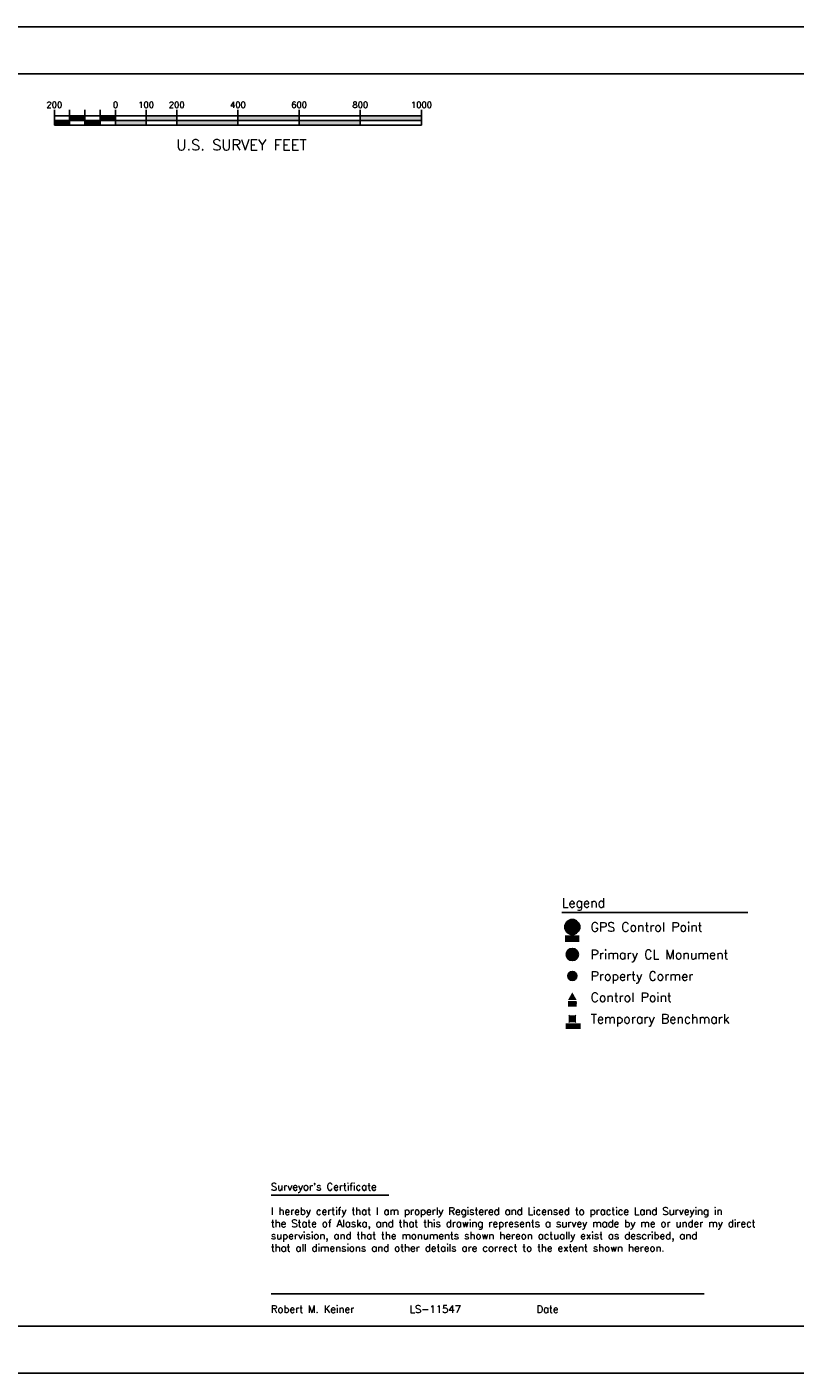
# Paper-space layout 'SCD-SCS' of a CAD drawing. Header units: feet. Extents: x 0 to 34, y 0 to 22.
# Tile 2 of 3: x 11.8 to 24.4, y 0 to 22. Entities that reach past the tile are written whole.
import ezdxf
from ezdxf.enums import TextEntityAlignment as Align

# ---------------------------------------------------------------- set-up
doc = ezdxf.new("R2010")
doc.units = ezdxf.units.FT
doc.header["$LTSCALE"] = 20
doc.header["$MEASUREMENT"] = 0
for name, color, linetype in [('ESMask', 155, 'Continuous'), ('S-SB', 4, 'Continuous'), ('SSSS', 3, 'Continuous'), ('SStamp', 3, 'Continuous'), ('STS_Notes', 3, 'Continuous')]:
    doc.layers.add(name, color=color, linetype=linetype)
doc.styles.add('L100ps', font='simplex.shx', dxfattribs={"height": 0.1})
doc.styles.add('l120ps', font='simplex.shx', dxfattribs={"height": 0.12})
doc.styles.add('L175ps', font='simplex.shx', dxfattribs={"height": 0.175})
doc.styles.add('L80', font='STENCIL')

# ---------------------------------------------------------------- blocks, each defined once
blk = doc.blocks.new('esstrav')
blk.add_solid([(-0.069, -0.041), (0, 0.082), (0.069, -0.041)])
at = {"layer": 'ESMask'}
blk.add_solid([(-0.069, -0.06), (0.069, -0.06), (-0.069, -0.15), (0.069, -0.15)], dxfattribs=at)
at = {"style": 'L80'}
blk.add_text('CP', height=0.08, dxfattribs=at).set_placement((-0.071, -0.146))
blk = doc.blocks.new('essscor')
at = {"layer": 'ESMask'}
h = blk.add_hatch(color=256, dxfattribs=at)
edge = h.paths.add_edge_path()
edge.add_arc((0, 0), 0.0733, 0, 360)
at = {"color": 4}
blk.add_circle((0, 0), 0.0733, dxfattribs=at)
blk = doc.blocks.new('essptbm')
for p, q in [((-0.059, -0.059), (0.059, 0.059)), ((-0.059, 0.059), (0.059, -0.059))]:
    blk.add_line(p, q)
at = {"layer": 'ESMask'}
for points in [[(-0.059, 0.059), (-0.059, -0.059), (0.059, 0.059), (0.059, -0.059)], [(-0.106, -0.075), (-0.106, -0.168), (0.135, -0.074), (0.135, -0.168)]]:
    blk.add_solid(points, dxfattribs=at)
at = {"style": 'L80'}
blk.add_text('TBM', height=0.08, dxfattribs=at).set_placement((-0.094, -0.161))
at = {"style": 'L80', "flags": 9}
blk.add_attdef('Legend', (0, 0), '', height=0.08, dxfattribs=at)
blk = doc.blocks.new('esspclmon')
at = {"layer": 'ESMask'}
h = blk.add_hatch(color=256, dxfattribs=at)
edge = h.paths.add_edge_path()
edge.add_arc((0, 0), 0.1, 0, 360)
for points in [[(0.073, 0), (-0.073, 0)], [(0, -0.073), (0, 0.073)]]:
    blk.add_lwpolyline(points)
at = {"color": 4}
blk.add_circle((0, 0), 0.1, dxfattribs=at)
blk.add_circle((0, 0), 0.0733)
blk = doc.blocks.new('essgpscont')
at = {"color": 3}
for p, q in [((-0.098, -0.075), (0, 0.123)), ((0, 0.123), (0.098, -0.075)), ((-0.098, -0.075), (0.098, -0.075))]:
    blk.add_line(p, q, dxfattribs=at)
at = {"color": 155, "const_width": 0.123}
blk.add_lwpolyline([(-0.062, 0, 1), (0.062, 0, 1)], format="xyb", close=True, dxfattribs=at)
at = {"const_width": 0.0129}
blk.add_lwpolyline([(-0.006, 0, 1), (0.006, 0, 1)], format="xyb", close=True, dxfattribs=at)
blk.add_circle((0, 0), 0.123)
at = {"color": 155}
blk.add_solid([(-0.117, -0.135), (-0.117, -0.243), (0.117, -0.135), (0.117, -0.243)], dxfattribs=at)
at = {"style": 'L80'}
blk.add_text('GPS', height=0.08, dxfattribs=at).set_placement((0, -0.188), align=Align.MIDDLE_CENTER)
at = {"style": 'L80', "flags": 1}
blk.add_attdef('Legend', (0, 0), '', height=0.08, dxfattribs=at)

psp = doc.layouts.new('SCD-SCS')

# ---------------------------------------------------------------- linework, layer by layer
at = {"layer": 'S-SB'}
for points in [[(0, 0), (0, 22), (34, 22), (34, 0)], [(1.496, 0.764), (1.496, 21.236), (33.387, 21.236), (33.387, 0.764)]]:
    psp.add_lwpolyline(points, close=True, dxfattribs=at)
at = {"layer": 'SSSS'}
for p, q in [((12.249, 20.647), (12.249, 20.397)), ((18.249, 20.547), (12.249, 20.547)), ((12.249, 20.472), (18.249, 20.472)), ((12.499, 20.647), (12.499, 20.397)), ((12.749, 20.647), (12.749, 20.397)), ((12.999, 20.647), (12.999, 20.397)), ((13.249, 20.647), (13.249, 20.397)), ((13.749, 20.397), (13.749, 20.647)), ((14.249, 20.647), (14.249, 20.397)), ((15.249, 20.647), (15.249, 20.397)), ((16.249, 20.647), (16.249, 20.397)), ((17.249, 20.647), (17.249, 20.397)), ((18.249, 20.647), (18.249, 20.397)), ((12.249, 20.397), (14.749, 20.397)), ((13.249, 20.397), (14.249, 20.397)), ((14.749, 20.397), (18.249, 20.397))]:
    psp.add_line(p, q, dxfattribs=at)
for points in [[(12.249, 20.397), (12.499, 20.397), (12.249, 20.472), (12.499, 20.472)], [(12.499, 20.472), (12.749, 20.472), (12.499, 20.547), (12.749, 20.547)], [(12.749, 20.397), (12.999, 20.397), (12.749, 20.472), (12.999, 20.472)], [(12.999, 20.472), (13.249, 20.472), (12.999, 20.547), (13.249, 20.547)], [(13.749, 20.397), (13.249, 20.397), (13.749, 20.472), (13.249, 20.472)], [(14.249, 20.472), (13.749, 20.472), (14.249, 20.547), (13.749, 20.547)], [(15.249, 20.397), (14.249, 20.397), (15.249, 20.472), (14.249, 20.472)], [(15.249, 20.472), (16.249, 20.472), (15.249, 20.547), (16.249, 20.547)], [(16.249, 20.397), (17.249, 20.397), (16.249, 20.472), (17.249, 20.472)], [(17.249, 20.472), (18.249, 20.472), (17.249, 20.547), (18.249, 20.547)]]:
    psp.add_solid(points, dxfattribs=at)
at = {"layer": 'SStamp'}
for p, q in [((15.794, 2.908), (17.714, 2.908)), ((15.794, 1.293), (22.871, 1.293))]:
    psp.add_line(p, q, dxfattribs=at)
at = {"layer": 'STS_Notes'}
psp.add_line((20.544, 7.526), (23.583, 7.526), dxfattribs=at)

# ---------------------------------------------------------------- block references
for name, p in [('essgpscont', (20.714, 7.29)), ('esspclmon', (20.714, 6.84)), ('essscor', (20.714, 6.49)), ('esstrav', (20.714, 6.14)), ('essptbm', (20.714, 5.79))]:
    psp.add_blockref(name, p, dxfattribs=at)

# ---------------------------------------------------------------- texts
at = {"layer": 'SSSS', "style": 'L100ps'}
for s, p in [('200', (12.249, 20.647)), ('0', (13.249, 20.647)), ('100', (13.749, 20.647)), ('200', (14.249, 20.647)), ('400', (15.249, 20.647)), ('600', (16.249, 20.647)), ('800', (17.249, 20.647)), ('1000', (18.249, 20.647))]:
    psp.add_text(s, height=0.1, dxfattribs=at).set_placement(p, align=Align.BOTTOM_CENTER)
at = {"layer": 'SSSS', "style": 'L175ps'}
psp.add_text(' U.S. SURVEY FEET', height=0.175, dxfattribs=at).set_placement((15.249, 19.984), align=Align.CENTER)
at = {"layer": 'SStamp', "insert": (15.788, 3.106), "char_height": 0.12, "width": 8.70525, "attachment_point": 1, "style": 'l120ps'}
psp.add_mtext("Surveyor's Certificate\\P\\PI hereby certify that I am properly Registered and Licensed to practice Land Surveying in\\Pthe State of Alaska, and that this drawing represents a survey made by me or under my direct supervision, and that the monuments shown hereon actually exist as described, and\\Pthat all dimensions and other details are correct to the extent shown hereon.\\P\\P\\P\\P\\PRobert M. Keiner           LS-11547               Date", dxfattribs=at)
at = {"layer": 'STS_Notes', "style": 'l120ps'}
for s, p in [('Legend', (20.542, 7.685)), ('GPS Control Point', (21.014, 7.29)), ('Primary CL Monument', (21.014, 6.84)), ('Property Cormer', (21.014, 6.49)), ('Control Point', (21.014, 6.14)), ('Temporary Benchmark', (21.014, 5.79))]:
    psp.add_text(s, height=0.15, dxfattribs=at).set_placement(p, align=Align.MIDDLE_LEFT)

doc.saveas('drawing.dxf')
